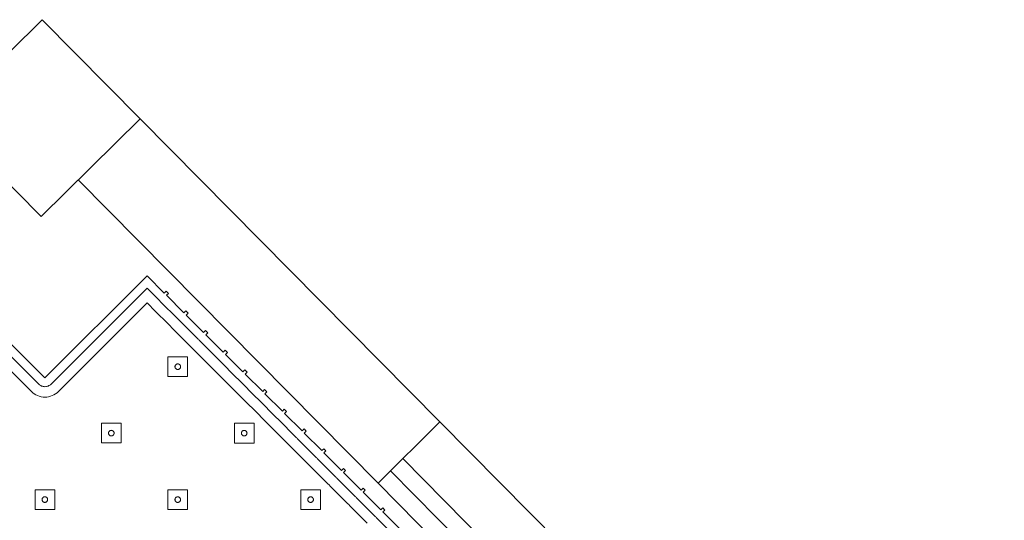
# Model space of a CAD drawing. Header units: metres. Extents: x 2232.4 to 2275.2, y 411.9 to 437.5.
# Tile 10 of 22: x 2244.5 to 2247.3, y 436.1 to 437.5. Entities that reach past the tile are written whole.
import ezdxf

# ---------------------------------------------------------------- set-up
doc = ezdxf.new("R2010")
doc.units = ezdxf.units.M
for name, color, linetype in [('CL', 40, 'Continuous'), ('DOOR', 5, 'Continuous'), ('WALL NEW', 40, 'Continuous')]:
    doc.layers.add(name, color=color, linetype=linetype)
doc.layers.add('NC_N1_BANQUETTES', color=7, linetype='Continuous', lineweight=13)

# ---------------------------------------------------------------- blocks, each defined once
blk = doc.blocks.new('RP_MODERN_EXTENDED_TRIANGLE_L')
at = {"color": 0, "linetype": 'Continuous', "lineweight": -2}
for points in [[(0.45, 0.092), (0.45, 0.45), (0.035, 0.45), (0.035, 0.52), (0.027, 0.52), (0.027, 0.529), (0.035, 0.529), (0.035, 0.6), (0.027, 0.6), (0.027, 0.609), (0.035, 0.609), (0.035, 0.68), (0.027, 0.68), (0.027, 0.689), (0.035, 0.689), (0.035, 0.76), (0.027, 0.76), (0.027, 0.769), (0.035, 0.769), (0.035, 0.84), (0.027, 0.84), (0.027, 0.849), (0.035, 0.849), (0.035, 0.92), (0.027, 0.92), (0.027, 0.929), (0.035, 0.929), (0.035, 1), (0.027, 1), (0.027, 1.009), (0.035, 1.009), (0.035, 1.08), (0.027, 1.08), (0.027, 1.089), (0.035, 1.089), (0.035, 1.16), (0.027, 1.16), (0.027, 1.169), (0.035, 1.169), (0.035, 1.24), (0.027, 1.24), (0.027, 1.249), (0.035, 1.249), (0.035, 1.32), (0.027, 1.32), (0.027, 1.329), (0.035, 1.329), (0.035, 1.4), (0.027, 1.4), (0.027, 1.409), (0.035, 1.409), (0.035, 1.48)], [(0.475, 0.092), (0.475, 0.45), (0.4749, 0.4525), (0.4745, 0.4549), (0.4739, 0.4573), (0.4731, 0.4596), (0.472, 0.4618), (0.4708, 0.4639), (0.4693, 0.4659), (0.4677, 0.4677), (0.4659, 0.4693), (0.4639, 0.4708), (0.4618, 0.472), (0.4596, 0.4731), (0.4573, 0.4739), (0.4549, 0.4745), (0.4525, 0.4749), (0.45, 0.475), (0.06, 0.475), (0.06, 0.52), (0.0599, 0.5225), (0.0596, 0.5245), (0.0599, 0.5265), (0.06, 0.529), (0.06, 0.6), (0.0599, 0.6025), (0.0596, 0.6045), (0.0599, 0.6065), (0.06, 0.609), (0.06, 0.68), (0.0599, 0.6825), (0.0596, 0.6845), (0.0599, 0.6865), (0.06, 0.689), (0.06, 0.76), (0.0599, 0.7625), (0.0596, 0.7645), (0.0599, 0.7665), (0.06, 0.769), (0.06, 0.84), (0.0599, 0.8425), (0.0596, 0.8445), (0.0599, 0.8465), (0.06, 0.849), (0.06, 0.92), (0.0599, 0.9225), (0.0596, 0.9245), (0.0599, 0.9265), (0.06, 0.929), (0.06, 1), (0.0599, 1.0025), (0.0596, 1.0045), (0.0599, 1.0065), (0.06, 1.009), (0.06, 1.08), (0.0599, 1.0825), (0.0596, 1.0845), (0.0599, 1.0865), (0.06, 1.089), (0.06, 1.16), (0.0599, 1.1625), (0.0596, 1.1645), (0.0599, 1.1665), (0.06, 1.169), (0.06, 1.24), (0.0599, 1.2425), (0.0596, 1.2445), (0.0599, 1.2465), (0.06, 1.249), (0.06, 1.32), (0.0599, 1.3225), (0.0596, 1.3245), (0.0599, 1.3265), (0.06, 1.329), (0.06, 1.4), (0.0599, 1.4025), (0.0596, 1.4045), (0.0599, 1.4065), (0.06, 1.409), (0.06, 1.48)], [(0.505, 0.092), (0.505, 0.45), (0.5047, 0.4554), (0.5039, 0.4607), (0.5026, 0.466), (0.5008, 0.471), (0.4985, 0.4759), (0.4957, 0.4806), (0.4925, 0.4849), (0.4889, 0.4889), (0.4849, 0.4925), (0.4806, 0.4957), (0.4759, 0.4985), (0.471, 0.5008), (0.466, 0.5026), (0.4607, 0.5039), (0.4554, 0.5047), (0.45, 0.505), (0.09, 0.505), (0.09, 0.52), (0.0898, 0.5245), (0.09, 0.529), (0.09, 0.6), (0.0898, 0.6045), (0.09, 0.609), (0.09, 0.68), (0.0898, 0.6845), (0.09, 0.689), (0.09, 0.76), (0.0898, 0.7645), (0.09, 0.769), (0.09, 0.84), (0.0898, 0.8445), (0.09, 0.849), (0.09, 0.92), (0.0898, 0.9245), (0.09, 0.929), (0.09, 1), (0.0898, 1.0045), (0.09, 1.009), (0.09, 1.08), (0.0898, 1.0845), (0.09, 1.089), (0.09, 1.16), (0.0898, 1.1645), (0.09, 1.169), (0.09, 1.24), (0.0898, 1.2445), (0.09, 1.249), (0.09, 1.32), (0.0898, 1.3245), (0.09, 1.329), (0.09, 1.4)]]:
    blk.add_lwpolyline(points, dxfattribs=at)
for points in [[(0.157, 1.197), (0.197, 1.237), (0.157, 1.277), (0.117, 1.237)], [(0.165, 1.237), (0.165, 1.2362), (0.1648, 1.2354), (0.1647, 1.2347), (0.1644, 1.2339), (0.1641, 1.2332), (0.1637, 1.2326), (0.1632, 1.2319), (0.1627, 1.2313), (0.1621, 1.2308), (0.1614, 1.2303), (0.1608, 1.2299), (0.1601, 1.2296), (0.1593, 1.2293), (0.1586, 1.2292), (0.1578, 1.229), (0.157, 1.229), (0.1562, 1.229), (0.1554, 1.2292), (0.1547, 1.2293), (0.1539, 1.2296), (0.1532, 1.2299), (0.1526, 1.2303), (0.1519, 1.2308), (0.1513, 1.2313), (0.1508, 1.2319), (0.1503, 1.2326), (0.1499, 1.2332), (0.1496, 1.2339), (0.1493, 1.2347), (0.1492, 1.2354), (0.149, 1.2362), (0.149, 1.237), (0.149, 1.2378), (0.1492, 1.2386), (0.1493, 1.2393), (0.1496, 1.2401), (0.1499, 1.2408), (0.1503, 1.2414), (0.1508, 1.2421), (0.1513, 1.2427), (0.1519, 1.2432), (0.1526, 1.2437), (0.1532, 1.2441), (0.1539, 1.2444), (0.1547, 1.2447), (0.1554, 1.2448), (0.1562, 1.245), (0.157, 1.245), (0.1578, 1.245), (0.1586, 1.2448), (0.1593, 1.2447), (0.1601, 1.2444), (0.1608, 1.2441), (0.1614, 1.2437), (0.1621, 1.2432), (0.1627, 1.2427), (0.1632, 1.2421), (0.1637, 1.2414), (0.1641, 1.2408), (0.1644, 1.2401), (0.1647, 1.2393), (0.1648, 1.2386), (0.165, 1.2378)], [(0.157, 0.927), (0.197, 0.967), (0.157, 1.007), (0.117, 0.967)], [(0.427, 0.927), (0.467, 0.967), (0.427, 1.007), (0.387, 0.967)], [(0.165, 0.967), (0.165, 0.9662), (0.1648, 0.9654), (0.1647, 0.9647), (0.1644, 0.9639), (0.1641, 0.9632), (0.1637, 0.9626), (0.1632, 0.9619), (0.1627, 0.9613), (0.1621, 0.9608), (0.1614, 0.9603), (0.1608, 0.9599), (0.1601, 0.9596), (0.1593, 0.9593), (0.1586, 0.9592), (0.1578, 0.959), (0.157, 0.959), (0.1562, 0.959), (0.1554, 0.9592), (0.1547, 0.9593), (0.1539, 0.9596), (0.1532, 0.9599), (0.1526, 0.9603), (0.1519, 0.9608), (0.1513, 0.9613), (0.1508, 0.9619), (0.1503, 0.9626), (0.1499, 0.9632), (0.1496, 0.9639), (0.1493, 0.9647), (0.1492, 0.9654), (0.149, 0.9662), (0.149, 0.967), (0.149, 0.9678), (0.1492, 0.9686), (0.1493, 0.9693), (0.1496, 0.9701), (0.1499, 0.9708), (0.1503, 0.9714), (0.1508, 0.9721), (0.1513, 0.9727), (0.1519, 0.9732), (0.1526, 0.9737), (0.1532, 0.9741), (0.1539, 0.9744), (0.1547, 0.9747), (0.1554, 0.9748), (0.1562, 0.975), (0.157, 0.975), (0.1578, 0.975), (0.1586, 0.9748), (0.1593, 0.9747), (0.1601, 0.9744), (0.1608, 0.9741), (0.1614, 0.9737), (0.1621, 0.9732), (0.1627, 0.9727), (0.1632, 0.9721), (0.1637, 0.9714), (0.1641, 0.9708), (0.1644, 0.9701), (0.1647, 0.9693), (0.1648, 0.9686), (0.165, 0.9678)], [(0.435, 0.967), (0.435, 0.9662), (0.4348, 0.9654), (0.4347, 0.9647), (0.4344, 0.9639), (0.4341, 0.9632), (0.4337, 0.9626), (0.4332, 0.9619), (0.4327, 0.9613), (0.4321, 0.9608), (0.4314, 0.9603), (0.4308, 0.9599), (0.4301, 0.9596), (0.4293, 0.9593), (0.4286, 0.9592), (0.4278, 0.959), (0.427, 0.959), (0.4262, 0.959), (0.4254, 0.9592), (0.4247, 0.9593), (0.4239, 0.9596), (0.4232, 0.9599), (0.4226, 0.9603), (0.4219, 0.9608), (0.4213, 0.9613), (0.4208, 0.9619), (0.4203, 0.9626), (0.4199, 0.9632), (0.4196, 0.9639), (0.4193, 0.9647), (0.4192, 0.9654), (0.419, 0.9662), (0.419, 0.967), (0.419, 0.9678), (0.4192, 0.9686), (0.4193, 0.9693), (0.4196, 0.9701), (0.4199, 0.9708), (0.4203, 0.9714), (0.4208, 0.9721), (0.4213, 0.9727), (0.4219, 0.9732), (0.4226, 0.9737), (0.4232, 0.9741), (0.4239, 0.9744), (0.4247, 0.9747), (0.4254, 0.9748), (0.4262, 0.975), (0.427, 0.975), (0.4278, 0.975), (0.4286, 0.9748), (0.4293, 0.9747), (0.4301, 0.9744), (0.4308, 0.9741), (0.4314, 0.9737), (0.4321, 0.9732), (0.4327, 0.9727), (0.4332, 0.9721), (0.4337, 0.9714), (0.4341, 0.9708), (0.4344, 0.9701), (0.4347, 0.9693), (0.4348, 0.9686), (0.435, 0.9678)], [(0.157, 0.657), (0.197, 0.697), (0.157, 0.737), (0.117, 0.697)], [(0.427, 0.657), (0.467, 0.697), (0.427, 0.737), (0.387, 0.697)], [(0.697, 0.657), (0.737, 0.697), (0.697, 0.737), (0.657, 0.697)], [(0.165, 0.697), (0.165, 0.6962), (0.1648, 0.6954), (0.1647, 0.6947), (0.1644, 0.6939), (0.1641, 0.6932), (0.1637, 0.6926), (0.1632, 0.6919), (0.1627, 0.6913), (0.1621, 0.6908), (0.1614, 0.6903), (0.1608, 0.6899), (0.1601, 0.6896), (0.1593, 0.6893), (0.1586, 0.6892), (0.1578, 0.689), (0.157, 0.689), (0.1562, 0.689), (0.1554, 0.6892), (0.1547, 0.6893), (0.1539, 0.6896), (0.1532, 0.6899), (0.1526, 0.6903), (0.1519, 0.6908), (0.1513, 0.6913), (0.1508, 0.6919), (0.1503, 0.6926), (0.1499, 0.6932), (0.1496, 0.6939), (0.1493, 0.6947), (0.1492, 0.6954), (0.149, 0.6962), (0.149, 0.697), (0.149, 0.6978), (0.1492, 0.6986), (0.1493, 0.6993), (0.1496, 0.7001), (0.1499, 0.7008), (0.1503, 0.7014), (0.1508, 0.7021), (0.1513, 0.7027), (0.1519, 0.7032), (0.1526, 0.7037), (0.1532, 0.7041), (0.1539, 0.7044), (0.1547, 0.7047), (0.1554, 0.7048), (0.1562, 0.705), (0.157, 0.705), (0.1578, 0.705), (0.1586, 0.7048), (0.1593, 0.7047), (0.1601, 0.7044), (0.1608, 0.7041), (0.1614, 0.7037), (0.1621, 0.7032), (0.1627, 0.7027), (0.1632, 0.7021), (0.1637, 0.7014), (0.1641, 0.7008), (0.1644, 0.7001), (0.1647, 0.6993), (0.1648, 0.6986), (0.165, 0.6978)], [(0.435, 0.697), (0.435, 0.6962), (0.4348, 0.6954), (0.4347, 0.6947), (0.4344, 0.6939), (0.4341, 0.6932), (0.4337, 0.6926), (0.4332, 0.6919), (0.4327, 0.6913), (0.4321, 0.6908), (0.4314, 0.6903), (0.4308, 0.6899), (0.4301, 0.6896), (0.4293, 0.6893), (0.4286, 0.6892), (0.4278, 0.689), (0.427, 0.689), (0.4262, 0.689), (0.4254, 0.6892), (0.4247, 0.6893), (0.4239, 0.6896), (0.4232, 0.6899), (0.4226, 0.6903), (0.4219, 0.6908), (0.4213, 0.6913), (0.4208, 0.6919), (0.4203, 0.6926), (0.4199, 0.6932), (0.4196, 0.6939), (0.4193, 0.6947), (0.4192, 0.6954), (0.419, 0.6962), (0.419, 0.697), (0.419, 0.6978), (0.4192, 0.6986), (0.4193, 0.6993), (0.4196, 0.7001), (0.4199, 0.7008), (0.4203, 0.7014), (0.4208, 0.7021), (0.4213, 0.7027), (0.4219, 0.7032), (0.4226, 0.7037), (0.4232, 0.7041), (0.4239, 0.7044), (0.4247, 0.7047), (0.4254, 0.7048), (0.4262, 0.705), (0.427, 0.705), (0.4278, 0.705), (0.4286, 0.7048), (0.4293, 0.7047), (0.4301, 0.7044), (0.4308, 0.7041), (0.4314, 0.7037), (0.4321, 0.7032), (0.4327, 0.7027), (0.4332, 0.7021), (0.4337, 0.7014), (0.4341, 0.7008), (0.4344, 0.7001), (0.4347, 0.6993), (0.4348, 0.6986), (0.435, 0.6978)], [(0.705, 0.697), (0.705, 0.6962), (0.7048, 0.6954), (0.7047, 0.6947), (0.7044, 0.6939), (0.7041, 0.6932), (0.7037, 0.6926), (0.7032, 0.6919), (0.7027, 0.6913), (0.7021, 0.6908), (0.7014, 0.6903), (0.7008, 0.6899), (0.7001, 0.6896), (0.6993, 0.6893), (0.6986, 0.6892), (0.6978, 0.689), (0.697, 0.689), (0.6962, 0.689), (0.6954, 0.6892), (0.6947, 0.6893), (0.6939, 0.6896), (0.6932, 0.6899), (0.6926, 0.6903), (0.6919, 0.6908), (0.6913, 0.6913), (0.6908, 0.6919), (0.6903, 0.6926), (0.6899, 0.6932), (0.6896, 0.6939), (0.6893, 0.6947), (0.6892, 0.6954), (0.689, 0.6962), (0.689, 0.697), (0.689, 0.6978), (0.6892, 0.6986), (0.6893, 0.6993), (0.6896, 0.7001), (0.6899, 0.7008), (0.6903, 0.7014), (0.6908, 0.7021), (0.6913, 0.7027), (0.6919, 0.7032), (0.6926, 0.7037), (0.6932, 0.7041), (0.6939, 0.7044), (0.6947, 0.7047), (0.6954, 0.7048), (0.6962, 0.705), (0.697, 0.705), (0.6978, 0.705), (0.6986, 0.7048), (0.6993, 0.7047), (0.7001, 0.7044), (0.7008, 0.7041), (0.7014, 0.7037), (0.7021, 0.7032), (0.7027, 0.7027), (0.7032, 0.7021), (0.7037, 0.7014), (0.7041, 0.7008), (0.7044, 0.7001), (0.7047, 0.6993), (0.7048, 0.6986), (0.705, 0.6978)]]:
    blk.add_lwpolyline(points, close=True, dxfattribs=at)

msp = doc.modelspace()

# ---------------------------------------------------------------- linework, layer by layer
at = {"layer": 'CL'}
msp.add_lwpolyline([(2244.232, 437.209), (2244.5164, 437.4903), (2244.7977, 437.206), (2244.5133, 436.9247)], close=True, dxfattribs=at)
msp.add_lwpolyline([(2244.232, 437.209), (2244.5164, 437.4903), (2244.7977, 437.206), (2244.5133, 436.9247)], close=True, dxfattribs=at)
at = {"layer": 'DOOR'}
for p, q in [((2249.4567, 432.496), (2245.6591, 436.3351)), ((2249.3501, 432.3905), (2245.5525, 436.2296)), ((2249.3145, 432.3553), (2245.517, 436.1944)), ((2249.279, 432.3201), (2245.4814, 436.1592))]:
    msp.add_line(p, q, dxfattribs=at)
at = {"layer": 'WALL NEW'}
for p, q in [((2244.7977, 437.206), (2245.6591, 436.3351)), ((2244.6199, 437.0301), (2245.4814, 436.1592)), ((2245.6591, 436.3351), (2245.4814, 436.1592))]:
    msp.add_line(p, q, dxfattribs=at)

# ---------------------------------------------------------------- block references
at = {"layer": 'NC_N1_BANQUETTES', "linetype": 'Continuous', "rotation": 224.9851542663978}
msp.add_blockref('RP_MODERN_EXTENDED_TRIANGLE_L', (2244.5243, 437.0975), dxfattribs=at)

doc.saveas('drawing.dxf')
